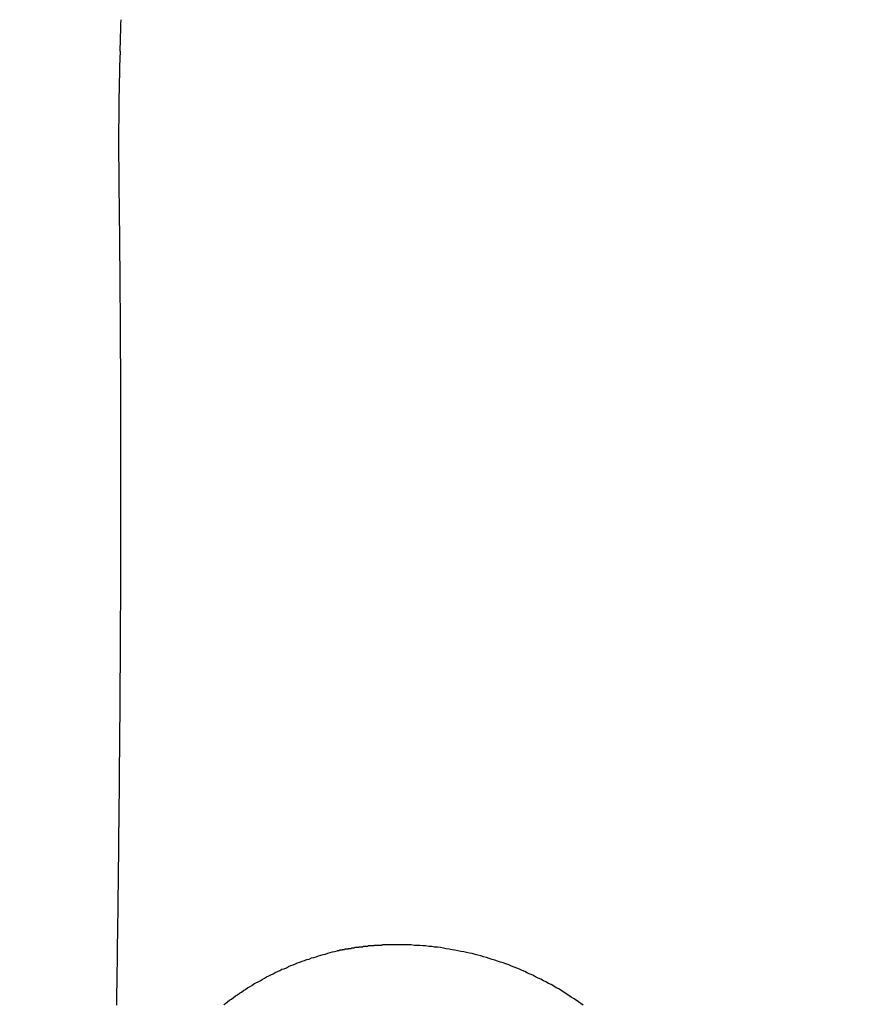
# Model space of a CAD drawing. Header units: millimetres. Extents: x -604189 to 881711, y -381903 to -7297.
# Tile 80 of 256: x -567442 to -567427, y -196003 to -195985. Entities that reach past the tile are written whole.
import ezdxf

# ---------------------------------------------------------------- set-up
doc = ezdxf.new("R2010")
doc.units = ezdxf.units.MM
doc.header["$LTSCALE"] = 100
doc.layers.add('OPIS', color=7, linetype='Continuous')
pattern_1 = [(45, (-296350.26, 111503), (-334.51454, 334.51454), []), (135, (-296350.26, 111503), (-334.51454, -334.51454), [])]

msp = doc.modelspace()

# ---------------------------------------------------------------- hatches: boundary and pattern name
at = {"layer": 'OPIS', "linetype": 'ByBlock', "lineweight": 13}
h = msp.add_hatch(dxfattribs=at)
h.set_pattern_fill('ANSI37', color=0, scale=149)
h.set_pattern_definition(pattern_1)
h.paths.add_polyline_path([(-565846.628, -200148.37), (-566196.825, -200149.347), (-566196.825, -200157.448), (-566296.825, -200157.448), (-566296.825, -200149.626), (-566746.825, -200150.882), (-566746.825, -201168.329, -0.414214), (-566403.888, -201511.266, -1), (-567089.762, -201511.266, -0.414214), (-566746.825, -201168.329), (-566746.825, -200936.871, -0.267949), (-567196.825, -200157.448), (-567296.825, -200157.448), (-567296.825, -200152.416), (-567606.815, -200153.281), (-567606.815, -201603.287), (-567556.815, -201603.147), (-567556.815, -205257.445), (-565846.45, -205257.445)])
h.paths.add_polyline_path([(-551636.825, -198396.286), (-576656.825, -198407.448), (-576656.825, -193157.448), (-579836.825, -193157.448), (-579836.825, -200437.448), (-570846.818, -200437.448), (-570846.818, -200053.169), (-551636.825, -200037.448)])
h.paths.add_polyline_path([(-566819.49, -205014.115), (-566583.775, -205014.115), (-566583.775, -204789.115), (-566819.49, -204789.115)], flags=24)
h.paths.add_polyline_path([(-566959.314, -200828.748), (-566427.171, -200828.748), (-566427.171, -200603.748), (-566959.314, -200603.748)], flags=24)
h.paths.add_polyline_path([(-566792.033, -202497.855), (-566276.912, -202497.855), (-566276.912, -202398.515), (-566792.033, -202398.515)], flags=24)
h.paths.add_polyline_path([(-566791.958, -202387.855), (-565854.55, -202387.855), (-565854.55, -202288.515), (-566791.958, -202288.515)], flags=24)
h.paths.add_polyline_path([(-567194.021, -202505.333), (-566857.345, -202505.333), (-566857.345, -202389.949), (-567194.021, -202389.949)], flags=24)
h.paths.add_polyline_path([(-567153.366, -202393.592), (-566996.4, -202393.592), (-566996.4, -202295.562), (-567153.366, -202295.562)], flags=24)
h.paths.add_polyline_path([(-566516.508, -200627.503), (-566516.508, -200287.803), (-566964.285, -200287.803), (-566964.285, -200627.503)], flags=24)
at = {"layer": 'OPIS', "linetype": 'ByBlock', "lineweight": 9}
h = msp.add_hatch(dxfattribs=at)
h.set_pattern_fill('ANSI37', color=0, scale=149)
h.set_pattern_definition(pattern_1)
edge = h.paths.add_edge_path()
edge.add_line((-551636.825, -193157.448), (-552906.825, -193157.448))
edge.add_line((-552906.825, -193157.448), (-552906.825, -193187.448))
edge.add_line((-552906.825, -193187.448), (-554281.473, -193187.448))
edge.add_line((-554281.473, -193187.448), (-554281.473, -193407.448))
edge.add_line((-554281.473, -193407.448), (-554641.473, -193407.448))
edge.add_line((-554641.473, -193407.448), (-554891.821, -193407.448))
edge.add_line((-554891.821, -193407.448), (-555251.821, -193407.448))
edge.add_line((-555251.821, -193407.448), (-555252.169, -193157.448))
edge.add_line((-555252.169, -193157.448), (-555156.825, -193407.448))
edge.add_line((-555156.825, -193407.448), (-555156.825, -196074.426))
edge.add_line((-555156.825, -196074.426), (-555036.825, -196074.426))
edge.add_line((-555036.825, -196074.426), (-555036.825, -196674.426))
edge.add_line((-555036.825, -196674.426), (-555036.825, -197274.426))
edge.add_line((-555036.825, -197274.426), (-555636.825, -197274.426))
edge.add_line((-555636.825, -197274.426), (-555636.825, -198296.526))
edge.add_line((-555636.825, -198296.526), (-555036.825, -198294.851))
edge.add_line((-555036.825, -198294.851), (-555036.825, -198287.448))
edge.add_line((-555036.825, -198287.448), (-554936.825, -198287.448))
edge.add_line((-554936.825, -198287.448), (-554936.825, -198294.572))
edge.add_line((-554936.825, -198294.572), (-554486.825, -198293.317))
edge.add_line((-554486.825, -198293.317), (-554486.825, -198292.448))
edge.add_line((-554486.825, -198292.448), (-554486.825, -197276.567))
edge.add_arc((-554486.825, -196933.63), 342.937, 180, 270, ccw=False)
edge.add_arc((-554486.825, -196933.63), 342.937, 0, 180, ccw=False)
edge.add_arc((-554486.825, -196933.63), 342.937, -90, 0, ccw=False)
edge.add_line((-554486.825, -197276.567), (-554486.825, -197508.025))
edge.add_arc((-554936.825, -198287.448), 900, 0, 60, ccw=False)
edge.add_line((-554036.825, -198287.448), (-553936.825, -198287.448))
edge.add_line((-553936.825, -198287.448), (-553936.825, -198291.782))
edge.add_line((-553936.825, -198291.782), (-551636.825, -198285.364))
edge.add_line((-551636.825, -198285.364), (-551636.825, -193157.448))
edge = h.paths.add_edge_path(flags=17)
edge.add_arc((-555292.825, -194555.644), 64, 0, 360)
edge = h.paths.add_edge_path(flags=17)
edge.add_arc((-555292.825, -194795.644), 64, 0, 360)
edge = h.paths.add_edge_path(flags=17)
edge.add_arc((-555532.825, -194555.644), 64, 0, 360)
edge = h.paths.add_edge_path(flags=17)
edge.add_arc((-555532.825, -194795.644), 64, 0, 360)
edge = h.paths.add_edge_path(flags=16)
edge.add_arc((-555445.578, -195632.918), 122.24, 0, 360)
edge = h.paths.add_edge_path(flags=17)
edge.add_arc((-555444.953, -195755.157), 131.84, -179.70702, 0.29298, ccw=False)
edge.add_line((-555576.791, -195755.831), (-555577.416, -195633.592))
edge.add_arc((-555445.578, -195632.918), 131.84, 0.29298, 180.29298, ccw=False)
edge.add_line((-555313.74, -195632.244), (-555313.115, -195754.483))
edge = h.paths.add_edge_path(flags=16)
edge.add_line((-555354.602, -195832.663), (-555410.524, -195781.149))
edge.add_arc((-555444.236, -195895.315), 119.04, 73.54834, 77.25266)
edge.add_line((-555417.97, -195779.209), (-555400.458, -195791.093))
edge.add_arc((-555397.928, -195789.134), 3.2, 66.437, 217.7638, ccw=False)
edge.add_arc((-555444.236, -195895.315), 119.04, 62.83618, 66.43696, ccw=False)
edge.add_line((-555389.89, -195789.404), (-555332.197, -195793.322))
edge.add_arc((-555444.953, -195755.157), 119.04, 319.37612, 341.30015, ccw=False)
edge = h.paths.add_edge_path(flags=0)
edge.add_arc((-555445.157, -195715.335), 16, 0, 360)
edge = h.paths.add_edge_path(flags=16)
edge.add_line((-555494.828, -195789.588), (-555556.499, -195794.41))
edge.add_arc((-555553.516, -195795.567), 3.2, 158.7889, 200.417)
edge.add_arc((-555444.953, -195755.157), 119.04, 200.41697, 219.83636)
edge.add_arc((-555533.904, -195829.364), 3.2, 219.8364, 346.9927)
edge.add_line((-555530.786, -195830.084), (-555488.51, -195790.333))
edge.add_arc((-555491.628, -195789.613), 3.2, 346.9927, 539.5529)
edge = h.paths.add_edge_path(flags=16)
edge.add_arc((-555444.953, -195755.157), 119.04, 258.76397, 281.82198, ccw=False)
edge.add_line((-555468.148, -195871.915), (-555480.159, -195865.083))
edge.add_arc((-555483.299, -195864.466), 3.2, 250.669, 348.8814, ccw=False)
edge.add_arc((-555444.953, -195755.157), 119.04, 229.64312, 250.66903, ccw=False)
edge.add_line((-555522.037, -195845.868), (-555468.703, -195779.633))
edge.add_arc((-555459.182, -195767.571), 15.366, -52.9828, 231.7166, ccw=False)
edge.add_arc((-555446.749, -195779.502), 3.2, 91.2428, 186.0743, ccw=False)
edge.add_arc((-555444.236, -195895.315), 119.04, 88.11241, 91.24277, ccw=False)
edge.add_line((-555440.315, -195776.34), (-555420.565, -195871.672))
h.paths.add_polyline_path([(-554267.155, -198153.982), (-554267.155, -197814.282), (-554714.931, -197814.282), (-554714.931, -198153.982)], flags=17)
h.paths.add_polyline_path([(-553792.63, -195548.14), (-553277.509, -195548.14), (-553277.509, -195448.8), (-553792.63, -195448.8)], flags=16)
h.paths.add_polyline_path([(-553792.555, -195438.14), (-553058.934, -195438.14), (-553058.934, -195338.8), (-553792.555, -195338.8)], flags=16)
h.paths.add_polyline_path([(-554194.618, -195555.618), (-553808.217, -195555.618), (-553808.217, -195440.235), (-554194.618, -195440.235)], flags=16)
h.paths.add_polyline_path([(-554153.974, -195443.932), (-553947.262, -195443.932), (-553947.262, -195345.836), (-554153.974, -195345.836)], flags=16)
h.paths.add_polyline_path([(-554256.508, -198153.982), (-554256.508, -197814.282), (-554704.285, -197814.282), (-554704.285, -198153.982)], flags=17)
h.paths.add_polyline_path([(-569496.825, -196631.63), (-571696.825, -196631.63), (-571696.825, -198287.448), (-569496.825, -198287.448)])
h.paths.add_polyline_path([(-567176.825, -196631.63), (-569376.825, -196631.63), (-569376.825, -198287.448), (-567176.825, -198287.448)])
h.paths.add_polyline_path([(-569376.825, -196535.63), (-567176.825, -196535.63), (-567176.825, -193157.448), (-569376.825, -193157.448)])
edge = h.paths.add_edge_path()
edge.add_arc((-571534.473, -195440.24), 50, 180, 270.0022)
edge.add_line((-571534.471, -195490.24), (-571329.472, -195490.239))
edge.add_arc((-571329.473, -195440.239), 50, 270.0009, 360)
edge.add_line((-571279.473, -195440.239), (-571279.473, -194996.239))
edge.add_arc((-571329.473, -194996.239), 50, 0, 90.0004)
edge.add_line((-571329.474, -194946.239), (-571534.474, -194946.24))
edge.add_arc((-571534.473, -194996.24), 50, 90.0009, 180)
edge.add_line((-571584.473, -194996.24), (-571584.473, -195440.24))
h.paths.add_polyline_path([(-571696.825, -196535.63), (-569496.825, -196535.63), (-569496.825, -193157.448), (-571696.825, -193157.448)])
edge = h.paths.add_edge_path()
edge.add_arc((-571945.684, -193388.705), 50, 0, 90.0004)
edge.add_line((-571945.684, -193338.705), (-572150.684, -193338.707))
edge.add_arc((-572150.684, -193388.707), 50, 90.0009, 180)
edge.add_line((-572200.684, -193388.707), (-572200.684, -193832.707))
edge.add_arc((-572150.684, -193832.707), 50, 180, 270.0022)
edge.add_line((-572150.682, -193882.707), (-571945.683, -193882.705))
edge.add_arc((-571945.684, -193832.705), 50, 270.0009, 360)
edge.add_line((-571895.684, -193832.705), (-571895.684, -193388.705))
h.paths.add_polyline_path([(-571816.825, -198287.448), (-571816.825, -193157.448), (-573216.825, -193157.448), (-573216.825, -198287.448)])

# ---------------------------------------------------------------- linework, layer by layer
at = {"color": 0, "linetype": 'ByBlock'}
for points in [[(-567407.516, -195960.888, 0.01172), (-567473.253, -195988.722)], [(-567440.615, -195985.69, 0.001714), (-567440.597, -195985.11)], [(-567440.615, -195985.69, 0.011169), (-567440.64, -195987.941)]]:
    msp.add_lwpolyline(points, format="xyb", dxfattribs=at)
at = {"color": 0}
for points in [[(-567440.64, -195987.938, 0), (-567440.639, -195988.068, 0), (-567440.637, -195988.198, 0), (-567440.636, -195988.328, 0), (-567440.634, -195988.458, 0), (-567440.633, -195988.588, 0), (-567440.631, -195988.718, 0), (-567440.63, -195988.838, 0), (-567440.629, -195988.968, 0), (-567440.627, -195989.098, 0), (-567440.626, -195989.228, 0), (-567440.625, -195989.358, 0), (-567440.624, -195989.488, 0), (-567440.623, -195989.618, 0), (-567440.622, -195989.748, 0), (-567440.62, -195989.868, 0), (-567440.619, -195989.998, 0), (-567440.618, -195990.128, 0), (-567440.618, -195990.258, 0), (-567440.617, -195990.388, 0), (-567440.616, -195990.518, 0), (-567440.615, -195990.648, 0), (-567440.614, -195990.778, 0), (-567440.614, -195990.898, 0), (-567440.613, -195991.028, 0), (-567440.612, -195991.158, 0), (-567440.612, -195991.288, 0), (-567440.611, -195991.418, 0), (-567440.61, -195991.548, 0), (-567440.61, -195991.678, 0), (-567440.609, -195991.808, 0), (-567440.609, -195991.928, 0), (-567440.608, -195992.058, 0), (-567440.608, -195992.188, 0), (-567440.608, -195992.318, 0), (-567440.607, -195992.448, 0), (-567440.607, -195992.578, 0), (-567440.607, -195992.708, 0), (-567440.607, -195992.838, 0), (-567440.607, -195992.958, 0), (-567440.606, -195993.088, 0), (-567440.606, -195993.218, 0), (-567440.606, -195993.348, 0), (-567440.606, -195993.478, 0), (-567440.606, -195993.608, 0), (-567440.606, -195993.738, 0), (-567440.606, -195993.868, 0), (-567440.606, -195993.988, 0), (-567440.606, -195994.118, 0), (-567440.607, -195994.248, 0), (-567440.607, -195994.378, 0), (-567440.607, -195994.508, 0), (-567440.607, -195994.638, 0), (-567440.607, -195994.768, 0), (-567440.608, -195994.898, 0), (-567440.608, -195995.018, 0), (-567440.608, -195995.148, 0), (-567440.609, -195995.278, 0), (-567440.609, -195995.408, 0), (-567440.61, -195995.538, 0), (-567440.61, -195995.668, 0), (-567440.611, -195995.798, 0), (-567440.611, -195995.928, 0), (-567440.612, -195996.048, 0), (-567440.612, -195996.178, 0), (-567440.613, -195996.308, 0), (-567440.613, -195996.438, 0), (-567440.614, -195996.568, 0), (-567440.615, -195996.698, 0), (-567440.616, -195996.828, 0), (-567440.616, -195996.958, 0), (-567440.617, -195997.078, 0), (-567440.618, -195997.208, 0), (-567440.619, -195997.338, 0), (-567440.62, -195997.468, 0), (-567440.62, -195997.598, 0), (-567440.621, -195997.728, 0), (-567440.622, -195997.858, 0), (-567440.623, -195997.988, 0), (-567440.624, -195998.108, 0), (-567440.625, -195998.238, 0), (-567440.626, -195998.368, 0), (-567440.627, -195998.498, 0), (-567440.628, -195998.628, 0), (-567440.63, -195998.758, 0), (-567440.631, -195998.888, 0), (-567440.632, -195999.018, 0), (-567440.633, -195999.138, 0), (-567440.634, -195999.268, 0), (-567440.635, -195999.398, 0), (-567440.637, -195999.528, 0), (-567440.638, -195999.658, 0), (-567440.639, -195999.788, 0), (-567440.641, -195999.918, 0), (-567440.642, -196000.048, 0), (-567440.643, -196000.168, 0), (-567440.645, -196000.298, 0), (-567440.646, -196000.428, 0), (-567440.648, -196000.558, 0), (-567440.649, -196000.688, 0), (-567440.651, -196000.818, 0), (-567440.652, -196000.948, 0), (-567440.654, -196001.078, 0), (-567440.655, -196001.198, 0), (-567440.657, -196001.328, 0), (-567440.658, -196001.458, 0), (-567440.66, -196001.588, 0), (-567440.662, -196001.718, 0), (-567440.663, -196001.848, 0), (-567440.665, -196001.978, 0), (-567440.667, -196002.098, 0), (-567440.668, -196002.228, 0), (-567440.67, -196002.358, 0), (-567440.672, -196002.488, 0), (-567440.674, -196002.618, 0), (-567440.675, -196002.748, 0), (-567440.677, -196002.878, 0), (-567440.679, -196003.008, 0), (-567440.681, -196003.128, 0), (-567440.683, -196003.258, 0)], [(-567438.707, -196003.248, 0), (-567438.671, -196003.228, 0), (-567438.636, -196003.198, 0), (-567438.6, -196003.168, 0), (-567438.564, -196003.148, 0), (-567438.527, -196003.118, 0), (-567438.491, -196003.088, 0), (-567438.454, -196003.068, 0), (-567438.417, -196003.038, 0), (-567438.38, -196003.018, 0), (-567438.342, -196002.988, 0), (-567438.305, -196002.968, 0), (-567438.267, -196002.938, 0), (-567438.229, -196002.918, 0), (-567438.19, -196002.898, 0), (-567438.152, -196002.868, 0), (-567438.113, -196002.848, 0), (-567438.074, -196002.828, 0), (-567438.035, -196002.808, 0), (-567437.996, -196002.788, 0), (-567437.956, -196002.758, 0), (-567437.917, -196002.738, 0), (-567437.877, -196002.718, 0), (-567437.837, -196002.698, 0), (-567437.797, -196002.678, 0), (-567437.756, -196002.658, 0), (-567437.716, -196002.638, 0), (-567437.675, -196002.618, 0), (-567437.634, -196002.598, 0), (-567437.593, -196002.588, 0), (-567437.552, -196002.568, 0), (-567437.511, -196002.548, 0), (-567437.47, -196002.528, 0), (-567437.428, -196002.518, 0), (-567437.386, -196002.498, 0), (-567437.345, -196002.478, 0), (-567437.303, -196002.468, 0), (-567437.261, -196002.448, 0), (-567437.218, -196002.438, 0), (-567437.176, -196002.418, 0), (-567437.134, -196002.408, 0), (-567437.091, -196002.388, 0), (-567437.049, -196002.378, 0), (-567437.006, -196002.368, 0), (-567436.963, -196002.348, 0), (-567436.92, -196002.338, 0), (-567436.877, -196002.328, 0), (-567436.834, -196002.318, 0), (-567436.791, -196002.298, 0), (-567436.748, -196002.288, 0), (-567436.705, -196002.278, 0), (-567436.661, -196002.268, 0), (-567436.618, -196002.258, 0)], [(-567435.524, -196002.148, 0), (-567435.533, -196002.148, 0), (-567435.542, -196002.148, 0), (-567435.551, -196002.148, 0), (-567435.559, -196002.148, 0), (-567435.568, -196002.148, 0), (-567435.577, -196002.148, 0), (-567435.585, -196002.148, 0), (-567435.594, -196002.148, 0), (-567435.603, -196002.148, 0), (-567435.611, -196002.148, 0), (-567435.62, -196002.148, 0), (-567435.629, -196002.148, 0), (-567435.638, -196002.148, 0), (-567435.646, -196002.148, 0), (-567435.655, -196002.148, 0), (-567435.664, -196002.148, 0), (-567435.672, -196002.148, 0), (-567435.681, -196002.148, 0), (-567435.69, -196002.148, 0), (-567435.698, -196002.148, 0), (-567435.707, -196002.148, 0), (-567435.716, -196002.148, 0), (-567435.725, -196002.148, 0), (-567435.733, -196002.148, 0), (-567435.742, -196002.148, 0), (-567435.751, -196002.148, 0), (-567435.759, -196002.148, 0), (-567435.768, -196002.148, 0), (-567435.777, -196002.148, 0), (-567435.785, -196002.148, 0), (-567435.794, -196002.158, 0), (-567435.803, -196002.158, 0), (-567435.811, -196002.158, 0), (-567435.82, -196002.158, 0), (-567435.829, -196002.158, 0), (-567435.837, -196002.158, 0), (-567435.846, -196002.158, 0), (-567435.855, -196002.158, 0), (-567435.863, -196002.158, 0), (-567435.872, -196002.158, 0), (-567435.881, -196002.158, 0), (-567435.889, -196002.158, 0), (-567435.898, -196002.158, 0), (-567435.907, -196002.158, 0), (-567435.915, -196002.158, 0), (-567435.924, -196002.158, 0), (-567435.933, -196002.158, 0), (-567435.941, -196002.168, 0), (-567435.95, -196002.168, 0), (-567435.959, -196002.168, 0), (-567435.967, -196002.168, 0), (-567435.976, -196002.168, 0), (-567435.985, -196002.168, 0), (-567435.993, -196002.168, 0), (-567436.002, -196002.168, 0), (-567436.011, -196002.168, 0), (-567436.019, -196002.168, 0), (-567436.028, -196002.168, 0), (-567436.036, -196002.168, 0), (-567436.045, -196002.168, 0), (-567436.054, -196002.178, 0), (-567436.062, -196002.178, 0), (-567436.071, -196002.178, 0), (-567436.08, -196002.178, 0), (-567436.088, -196002.178, 0), (-567436.097, -196002.178, 0), (-567436.106, -196002.178, 0), (-567436.114, -196002.178, 0), (-567436.123, -196002.178, 0), (-567436.131, -196002.178, 0), (-567436.14, -196002.178, 0), (-567436.149, -196002.188, 0), (-567436.157, -196002.188, 0), (-567436.166, -196002.188, 0), (-567436.174, -196002.188, 0), (-567436.183, -196002.188, 0), (-567436.192, -196002.188, 0), (-567436.2, -196002.188, 0), (-567436.209, -196002.188, 0), (-567436.217, -196002.188, 0), (-567436.226, -196002.198, 0), (-567436.234, -196002.198, 0), (-567436.243, -196002.198, 0), (-567436.252, -196002.198, 0), (-567436.26, -196002.198, 0), (-567436.269, -196002.198, 0), (-567436.277, -196002.198, 0), (-567436.286, -196002.198, 0), (-567436.294, -196002.198, 0), (-567436.303, -196002.208, 0), (-567436.312, -196002.208, 0), (-567436.32, -196002.208, 0), (-567436.329, -196002.208, 0), (-567436.337, -196002.208, 0), (-567436.346, -196002.208, 0), (-567436.354, -196002.208, 0), (-567436.363, -196002.218, 0), (-567436.371, -196002.218, 0), (-567436.38, -196002.218, 0), (-567436.389, -196002.218, 0), (-567436.397, -196002.218, 0), (-567436.406, -196002.218, 0), (-567436.414, -196002.218, 0), (-567436.423, -196002.228, 0), (-567436.431, -196002.228, 0), (-567436.44, -196002.228, 0), (-567436.448, -196002.228, 0), (-567436.457, -196002.228, 0), (-567436.465, -196002.228, 0), (-567436.474, -196002.228, 0), (-567436.482, -196002.238, 0), (-567436.491, -196002.238, 0), (-567436.499, -196002.238, 0), (-567436.508, -196002.238, 0), (-567436.516, -196002.238, 0), (-567436.525, -196002.238, 0), (-567436.533, -196002.248, 0), (-567436.542, -196002.248, 0), (-567436.55, -196002.248, 0), (-567436.558, -196002.248, 0), (-567436.567, -196002.248, 0), (-567436.575, -196002.248, 0), (-567436.584, -196002.258, 0), (-567436.592, -196002.258, 0), (-567436.601, -196002.258, 0), (-567436.609, -196002.258, 0), (-567436.618, -196002.258, 0)], [(-567432.084, -196003.258, 0), (-567432.127, -196003.228, 0), (-567432.172, -196003.198, 0), (-567432.216, -196003.168, 0), (-567432.261, -196003.138, 0), (-567432.306, -196003.108, 0), (-567432.351, -196003.078, 0), (-567432.397, -196003.048, 0), (-567432.442, -196003.018, 0), (-567432.488, -196002.988, 0), (-567432.535, -196002.958, 0), (-567432.581, -196002.938, 0), (-567432.628, -196002.908, 0), (-567432.675, -196002.878, 0), (-567432.722, -196002.858, 0), (-567432.77, -196002.828, 0), (-567432.817, -196002.808, 0), (-567432.865, -196002.778, 0), (-567432.913, -196002.758, 0), (-567432.962, -196002.738, 0), (-567433.01, -196002.708, 0), (-567433.059, -196002.688, 0), (-567433.108, -196002.668, 0), (-567433.157, -196002.638, 0), (-567433.207, -196002.618, 0), (-567433.256, -196002.598, 0), (-567433.306, -196002.578, 0), (-567433.356, -196002.558, 0), (-567433.406, -196002.538, 0), (-567433.457, -196002.518, 0), (-567433.507, -196002.498, 0), (-567433.558, -196002.478, 0), (-567433.609, -196002.468, 0), (-567433.66, -196002.448, 0), (-567433.711, -196002.428, 0), (-567433.763, -196002.418, 0), (-567433.815, -196002.398, 0), (-567433.866, -196002.378, 0), (-567433.918, -196002.368, 0), (-567433.97, -196002.348, 0), (-567434.023, -196002.338, 0), (-567434.075, -196002.328, 0), (-567434.128, -196002.308, 0), (-567434.18, -196002.298, 0), (-567434.233, -196002.288, 0), (-567434.286, -196002.278, 0), (-567434.339, -196002.268, 0), (-567434.392, -196002.258, 0), (-567434.446, -196002.248, 0), (-567434.499, -196002.238, 0), (-567434.552, -196002.228, 0), (-567434.606, -196002.218, 0), (-567434.66, -196002.208, 0), (-567434.713, -196002.198, 0), (-567434.767, -196002.188, 0), (-567434.821, -196002.188, 0), (-567434.875, -196002.178, 0), (-567434.929, -196002.178, 0), (-567434.983, -196002.168, 0), (-567435.037, -196002.168, 0), (-567435.091, -196002.158, 0), (-567435.145, -196002.158, 0), (-567435.199, -196002.158, 0), (-567435.254, -196002.148, 0), (-567435.308, -196002.148, 0), (-567435.362, -196002.148, 0), (-567435.416, -196002.148, 0), (-567435.47, -196002.148, 0), (-567435.524, -196002.148, 0)]]:
    msp.add_polyline3d(points, dxfattribs=at)

doc.saveas('drawing.dxf')
